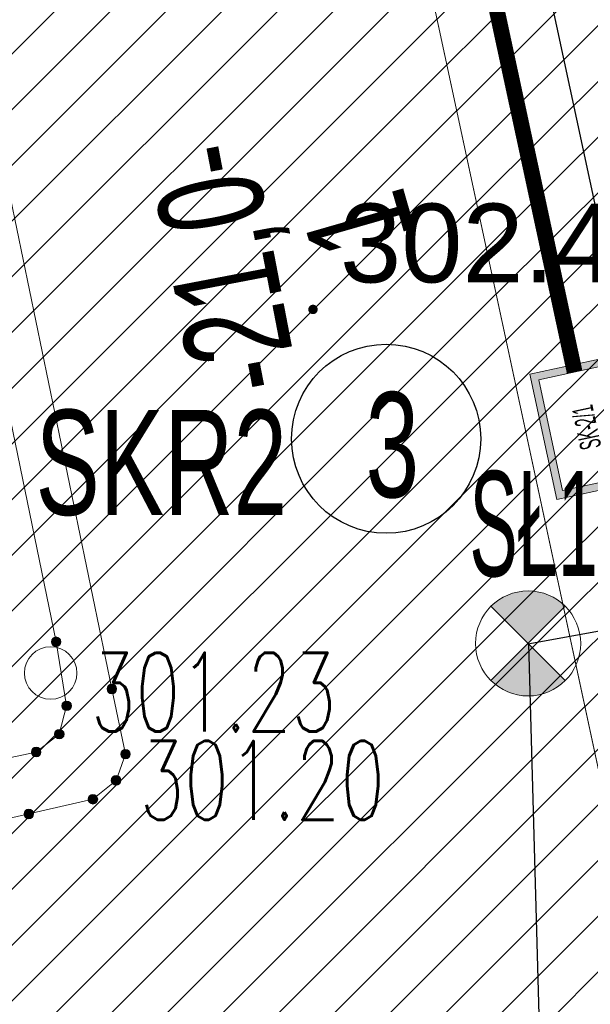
# Model space of a CAD drawing. Header units: metres. Extents: x 6567444 to 13135881, y 5574237 to 11149086.
# Tile 78 of 212: x 6567841.37 to 6567846.8, y 5574482.64 to 5574492.01. Entities that reach past the tile are written whole.
import ezdxf
from ezdxf.enums import TextEntityAlignment as Align

# ---------------------------------------------------------------- set-up
doc = ezdxf.new("R2010")
doc.units = ezdxf.units.M
for name, color, linetype, lineweight in [('_MDCP$0$GES_InneUrzadzeniaTowarzyszace_P', 7, 'Continuous', 18), ('_MDCP$0$GES_PrzewodCieplowniczy', 212, 'Continuous', 18), ('_MDCP$0$GES_Rzedna', 7, 'Continuous', 18), ('_MDCP$0$OTRN', 7, 'Continuous', 13), ('GE.I.6640.1.468.2024_MDCP_dodatkowe pomiary_12.03.2026$0$GES_InneUrzadzeniaTowarzyszace_P', 7, 'Continuous', 18), ('GE.I.6640.1.468.2024_MDCP_dodatkowe pomiary_12.03.2026$0$GES_PrzewodCieplowniczy', 212, 'Continuous', 18), ('GE.I.6640.1.468.2024_MDCP_dodatkowe pomiary_12.03.2026$0$GES_Rzedna', 7, 'Continuous', 18), ('GE.I.6640.1.468.2024_MDCP_dodatkowe pomiary_12.03.2026$0$OTRN', 7, 'Continuous', 13), ('PT-IE-001 PZT - instal. elektr XREFF$0$SEL_OPIS_legenda', 7, 'Continuous', 18), ('PT-IE-001 PZT - instal. elektr XREFF$0$SEL_sieci_oswietlenie_oprawy', 152, 'Continuous', 20), ('PT-IE-001 PZT - instal. elektr XREFF$0$SEN_kanalizacja_kablowa', 30, 'PT-IE-001 PZT - instal. elektr XREFF$0$SEN_t', 20), ('PT-IE-001 PZT - instal. elektr XREFF$0$SEN_kanalizacja_kablowa_studnie', 30, 'Continuous', 20), ('PT-IE-001 PZT - instal. elektr XREFF$0$SEN_studnia_kablowa_typ', 30, 'Continuous', 20)]:
    doc.layers.add(name, color=color, linetype=linetype, lineweight=lineweight)
for name, color, linetype in [('_MDCP$0$OTRN_O', 7, 'Continuous'), ('FORMA - Arch 01 - PZT 1 Strefy', 7, 'Continuous'), ('GE.I.6640.1.468.2024_MDCP_dodatkowe pomiary_12.03.2026$0$OTRN_O', 7, 'Continuous'), ('PT-IE-001 PZT - instal. elektr XREFF$0$SEL_atrybut_bloku1', 7, 'Continuous'), ('PT-IE-001 PZT - instal. elektr XREFF$0$SEL_atrybut_bloku2', 9, 'Continuous'), ('PT-IE-001 PZT - instal. elektr XREFF$0$SEN_atrybut_bloku1', 7, 'Continuous'), ('PT-IE-001 PZT - instal. elektr XREFF$0$SEN_atrybut_bloku2', 9, 'Continuous')]:
    doc.layers.add(name, color=color, linetype=linetype)
doc.layers.add('PT-IE-001 PZT - instal. elektr XREFF$0$SEL_sieci_kable_nN_oswietlenie', color=7, linetype='PT-IE-001 PZT - instal. elektr XREFF$0$SEL_eNN', lineweight=30, true_color=0xff7a7a)
doc.styles.add('_MDCP$0$BDOT', font='arial.ttf', dxfattribs={"width": 0.9})
doc.styles.add('_MDCP$0$STANDARD', font='simplex.shx')
doc.styles.add('GE.I.6640.1.468.2024_MDCP_dodatkowe pomiary_12.03.2026$0$BDOT', font='arial.ttf', dxfattribs={"width": 0.9})
doc.styles.add('GE.I.6640.1.468.2024_MDCP_dodatkowe pomiary_12.03.2026$0$STANDARD', font='simplex.shx')
doc.styles.add('PT-IE-001 PZT - instal. elektr XREFF$0$ARIAL', font='ARIALN.TTF', dxfattribs={"width": 0.8})
doc.styles.add('PT-IE-001 PZT - instal. elektr XREFF$0$ROMANS', font='ARIALN.TTF', dxfattribs={"width": 0.8})
doc.linetypes.add('PT-IE-001 PZT - instal. elektr XREFF$0$SEL_eNN', pattern='A,5,["eNN",PT-IE-001 PZT - instal. elektr XREFF$0$ARIAL,S=1,R=0,X=1.45,Y=0.25],5', length=10)
doc.linetypes.add('PT-IE-001 PZT - instal. elektr XREFF$0$SEN_t', pattern='A,5,["t",PT-IE-001 PZT - instal. elektr XREFF$0$ARIAL,S=1,R=0,X=2.1,Y=0.25],5', length=10)
pattern_1 = [(45, (0, 0), (-0.265165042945, 0.265165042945), [])]

# ---------------------------------------------------------------- blocks, each defined once
blk = doc.blocks.new('_MDCP$0$other_SUPW_O')
at = {"color": 0, "linetype": 'Continuous', "lineweight": 18}
blk.add_circle((0, 0), 0.5, dxfattribs=at)
blk = doc.blocks.new('_MDCP$0$other_SUPS01_02')
at = {"linetype": 'Continuous', "lineweight": 13}
blk.add_hatch(color=0, dxfattribs=at).paths.add_polyline_path([(0, -0.091, 1), (0, 0.091, 1)])
at = {"color": 0, "linetype": 'Continuous', "lineweight": 13}
blk.add_circle((0, 0), 0.0906, dxfattribs=at)
blk = doc.blocks.new('_MDCP$0$OTRN')
at = {"layer": '_MDCP$0$OTRN', "color": 0, "const_width": 0.09}
blk.add_lwpolyline([(-0.045, 0, 1), (0.045, 0, 1)], format="xyb", close=True, dxfattribs=at)
at = {"layer": '_MDCP$0$OTRN_O', "color": 0, "style": '_MDCP$0$BDOT'}
blk.add_attdef('RZEDNA', (0.514, 0.515), '', height=1.5, dxfattribs=at)
blk = doc.blocks.new('_MDCP')
at = {"layer": '_MDCP$0$GES_PrzewodCieplowniczy', "color": 212, "linetype": 'Continuous', "lineweight": 18}
for points in [[(6567836.27, 5574514.58), (6567838.64, 5574502.84), (6567840.62, 5574493.53), (6567842.25, 5574485.64), (6567842.38, 5574485.02), (6567842.29, 5574484.77), (6567842.07, 5574484.59), (6567841.46, 5574484.45), (6567839.96, 5574484.11), (6567839.36, 5574483.95), (6567839.11, 5574483.75), (6567839.04, 5574483.46), (6567839.18, 5574482.9), (6567841.9, 5574471.21), (6567844.63, 5574459.56), (6567847.51, 5574447.9)], [(6567846.8, 5574448.34), (6567843.76, 5574459.96), (6567841.1, 5574471.68), (6567838.52, 5574483.39), (6567838.38, 5574483.97), (6567838.49, 5574484.23), (6567838.66, 5574484.42), (6567839.3, 5574484.57), (6567840.97, 5574484.92), (6567841.53, 5574485.04), (6567841.75, 5574485.21), (6567841.82, 5574485.48), (6567841.72, 5574486.09), (6567840.21, 5574493.42), (6567838.21, 5574503.22)]]:
    blk.add_lwpolyline(points, dxfattribs=at)
at = {"layer": '_MDCP$0$GES_InneUrzadzeniaTowarzyszace_P', "linetype": 'Continuous', "xscale": 0.5, "yscale": 0.5, "zscale": 0.5}
blk.add_blockref('_MDCP$0$other_SUPW_O', (6567841.668, 5574485.792), dxfattribs=at)
at = {"layer": '_MDCP$0$GES_Rzedna', "color": 212, "linetype": 'Continuous', "xscale": 0.5, "yscale": 0.5, "zscale": 0.5}
for p in [(6567841.72, 5574486.09), (6567842.25, 5574485.64), (6567841.82, 5574485.48), (6567841.75, 5574485.21), (6567841.53, 5574485.04), (6567842.38, 5574485.02), (6567842.29, 5574484.77), (6567842.07, 5574484.59), (6567841.46, 5574484.45)]:
    blk.add_blockref('_MDCP$0$other_SUPS01_02', p, dxfattribs=at)
at = {"layer": '_MDCP$0$OTRN', "color": 14, "xscale": 0.5, "yscale": 0.5, "zscale": 0.5}
blk.add_blockref('_MDCP$0$OTRN', (6567844.164, 5574489.254, 302.373), dxfattribs=at).add_auto_attribs({'RZEDNA': '302.4'})
at = {"layer": '_MDCP$0$GES_Rzedna', "color": 212, "lineweight": 15, "style": '_MDCP$0$STANDARD', "width": 0.66}
for s, p in [('301.23', (6567842.0508, 5574485.6098)), ('301.20', (6567842.515, 5574484.77))]:
    blk.add_text(s, height=0.75, dxfattribs=at).set_placement(p, align=Align.MIDDLE_LEFT)
blk = doc.blocks.new('GE.I.6640.1.468.2024_MDCP_dodatkowe pomiary_12.03.2026$0$other_SUPW_O')
at = {"color": 0, "linetype": 'Continuous', "lineweight": 18}
blk.add_circle((0, 0), 0.5, dxfattribs=at)
blk = doc.blocks.new('GE.I.6640.1.468.2024_MDCP_dodatkowe pomiary_12.03.2026$0$other_SUPS01_02')
at = {"linetype": 'Continuous', "lineweight": 13}
blk.add_hatch(color=0, dxfattribs=at).paths.add_polyline_path([(0, -0.091, 1), (0, 0.091, 1)])
at = {"color": 0, "linetype": 'Continuous', "lineweight": 13}
blk.add_circle((0, 0), 0.0906, dxfattribs=at)
blk = doc.blocks.new('GE.I.6640.1.468.2024_MDCP_dodatkowe pomiary_12.03.2026$0$OTRN')
at = {"layer": 'GE.I.6640.1.468.2024_MDCP_dodatkowe pomiary_12.03.2026$0$OTRN', "color": 0, "const_width": 0.09}
blk.add_lwpolyline([(-0.045, 0, 1), (0.045, 0, 1)], format="xyb", close=True, dxfattribs=at)
at = {"layer": 'GE.I.6640.1.468.2024_MDCP_dodatkowe pomiary_12.03.2026$0$OTRN_O', "color": 0, "style": 'GE.I.6640.1.468.2024_MDCP_dodatkowe pomiary_12.03.2026$0$BDOT'}
blk.add_attdef('RZEDNA', (0.514, 0.515), '', height=1.5, dxfattribs=at)
blk = doc.blocks.new('GE.I.6640.1.468.2024_MDCP_dodatkowe pomiary_12.03.2026')
at = {"layer": 'GE.I.6640.1.468.2024_MDCP_dodatkowe pomiary_12.03.2026$0$GES_PrzewodCieplowniczy', "color": 212, "linetype": 'Continuous', "lineweight": 18}
for points in [[(6567836.27, 5574514.58), (6567838.64, 5574502.84), (6567840.62, 5574493.53), (6567842.25, 5574485.64), (6567842.38, 5574485.02), (6567842.29, 5574484.77), (6567842.07, 5574484.59), (6567841.46, 5574484.45), (6567839.96, 5574484.11), (6567839.36, 5574483.95), (6567839.11, 5574483.75), (6567839.04, 5574483.46), (6567839.18, 5574482.9), (6567841.9, 5574471.21), (6567844.63, 5574459.56), (6567847.51, 5574447.9)], [(6567846.8, 5574448.34), (6567843.76, 5574459.96), (6567841.1, 5574471.68), (6567838.52, 5574483.39), (6567838.38, 5574483.97), (6567838.49, 5574484.23), (6567838.66, 5574484.42), (6567839.3, 5574484.57), (6567840.97, 5574484.92), (6567841.53, 5574485.04), (6567841.75, 5574485.21), (6567841.82, 5574485.48), (6567841.72, 5574486.09), (6567840.21, 5574493.42), (6567838.21, 5574503.22)]]:
    blk.add_lwpolyline(points, dxfattribs=at)
at = {"layer": 'GE.I.6640.1.468.2024_MDCP_dodatkowe pomiary_12.03.2026$0$GES_InneUrzadzeniaTowarzyszace_P', "linetype": 'Continuous', "xscale": 0.5, "yscale": 0.5, "zscale": 0.5}
blk.add_blockref('GE.I.6640.1.468.2024_MDCP_dodatkowe pomiary_12.03.2026$0$other_SUPW_O', (6567841.668, 5574485.792), dxfattribs=at)
at = {"layer": 'GE.I.6640.1.468.2024_MDCP_dodatkowe pomiary_12.03.2026$0$GES_Rzedna', "color": 212, "linetype": 'Continuous', "xscale": 0.5, "yscale": 0.5, "zscale": 0.5}
for p in [(6567841.72, 5574486.09), (6567842.25, 5574485.64), (6567841.82, 5574485.48), (6567841.75, 5574485.21), (6567841.53, 5574485.04), (6567842.38, 5574485.02), (6567842.29, 5574484.77), (6567842.07, 5574484.59), (6567841.46, 5574484.45)]:
    blk.add_blockref('GE.I.6640.1.468.2024_MDCP_dodatkowe pomiary_12.03.2026$0$other_SUPS01_02', p, dxfattribs=at)
at = {"layer": 'GE.I.6640.1.468.2024_MDCP_dodatkowe pomiary_12.03.2026$0$OTRN', "color": 14, "xscale": 0.5, "yscale": 0.5, "zscale": 0.5}
blk.add_blockref('GE.I.6640.1.468.2024_MDCP_dodatkowe pomiary_12.03.2026$0$OTRN', (6567844.164, 5574489.254, 302.373), dxfattribs=at).add_auto_attribs({'RZEDNA': '302.4'})
at = {"layer": 'GE.I.6640.1.468.2024_MDCP_dodatkowe pomiary_12.03.2026$0$GES_Rzedna', "color": 212, "lineweight": 15, "style": 'GE.I.6640.1.468.2024_MDCP_dodatkowe pomiary_12.03.2026$0$STANDARD', "width": 0.66}
for s, p in [('301.23', (6567842.0508, 5574485.6098)), ('301.20', (6567842.515, 5574484.77))]:
    blk.add_text(s, height=0.75, dxfattribs=at).set_placement(p, align=Align.MIDDLE_LEFT)
blk = doc.blocks.new('PT-IE-001 PZT - instal. elektr XREFF$0$oprawa zewnetrzna parkowa')
for points in [[(0.3536, 0.3536, 0.414214), (-0.3536, 0.3536), (0, 0)], [(-0.3536, -0.3536, 0.414214), (0.3536, -0.3536), (0, 0)]]:
    blk.add_hatch(color=256).paths.add_polyline_path(points)
for p, q in [((-0.3536, -0.3536), (0.3536, 0.3536)), ((-0.3536, 0.3536), (0.3536, -0.3536))]:
    blk.add_line(p, q)
blk.add_circle((0, 0), 0.5)
at = {"layer": 'PT-IE-001 PZT - instal. elektr XREFF$0$SEL_atrybut_bloku1', "style": 'PT-IE-001 PZT - instal. elektr XREFF$0$ROMANS', "width": 0.6, "flags": 8}
blk.add_attdef('TYP', text='', height=1, dxfattribs=at).set_placement((0.0533, 0.641), align=Align.CENTER)
at = {"layer": 'PT-IE-001 PZT - instal. elektr XREFF$0$SEL_atrybut_bloku2', "style": 'PT-IE-001 PZT - instal. elektr XREFF$0$ROMANS', "width": 0.6, "flags": 8}
for tag, p in [('OPIS1', (-0.034, -1.403)), ('OPIS2', (-0.034, -2.2643))]:
    blk.add_attdef(tag, text='', height=0.75, dxfattribs=at).set_placement(p, align=Align.CENTER)
blk = doc.blocks.new('PT-IE-001 PZT - instal. elektr XREFF$0$studnia_SK2_1')
at = {"linetype": 'Continuous'}
h = blk.add_hatch(color=256, dxfattribs=at)
h.paths.add_polyline_path([(-0.61, 0.84), (-0.61, 0), (0.61, 0), (0.61, 0.84)])
h.paths.add_polyline_path([(0.54, 0.77), (0.54, 0.07), (-0.54, 0.07), (-0.54, 0.77)], flags=16)
for points in [[(-0.61, 0.84), (0.61, 0.84), (0.61, 0), (-0.61, 0)], [(-0.54, 0.77), (0.54, 0.77), (0.54, 0.07), (-0.54, 0.07)]]:
    blk.add_lwpolyline(points, close=True, dxfattribs=at)
at = {"linetype": 'Continuous', "flags": 128}
for points in [[(-0.61, 0.84), (0.61, 0.84), (0.61, 0), (-0.61, 0), (-0.61, 0.84)], [(-0.54, 0.77), (0.54, 0.77), (0.54, 0.07), (-0.54, 0.07), (-0.54, 0.77)]]:
    blk.add_lwpolyline(points, dxfattribs=at)
at = {"layer": 'PT-IE-001 PZT - instal. elektr XREFF$0$SEN_atrybut_bloku1', "style": 'PT-IE-001 PZT - instal. elektr XREFF$0$ROMANS', "width": 0.6, "flags": 8}
blk.add_attdef('TYP', text='', height=1, dxfattribs=at).set_placement((0, 0.94), align=Align.CENTER)
at = {"layer": 'PT-IE-001 PZT - instal. elektr XREFF$0$SEN_atrybut_bloku2', "style": 'PT-IE-001 PZT - instal. elektr XREFF$0$ROMANS', "width": 0.6, "flags": 8}
for tag, p in [('OPIS1', (0, -0.85)), ('OPIS2', (0, -1.7))]:
    blk.add_attdef(tag, text='', height=0.75, dxfattribs=at).set_placement(p, align=Align.CENTER)
at = {"layer": 'PT-IE-001 PZT - instal. elektr XREFF$0$SEN_studnia_kablowa_typ', "color": 0, "style": 'PT-IE-001 PZT - instal. elektr XREFF$0$ROMANS', "width": 0.6}
blk.add_text('SK-2/1', height=0.2, dxfattribs=at).set_placement((0, 0.42), align=Align.MIDDLE_CENTER)
blk = doc.blocks.new('PT-IE-001 PZT - instal. elektr XREFF')
at = {"layer": 'PT-IE-001 PZT - instal. elektr XREFF$0$SEL_OPIS_legenda', "lineweight": 30, "ltscale": 0.5}
blk.add_circle((6567844.8604, 5574488.0227), 0.9, dxfattribs=at)
at = {"layer": 'PT-IE-001 PZT - instal. elektr XREFF$0$SEL_sieci_kable_nN_oswietlenie', "ltscale": 0.5}
blk.add_line((6567846.214, 5574486.0711), (6567846.3726, 5574480.4013), dxfattribs=at)
at = {"layer": 'PT-IE-001 PZT - instal. elektr XREFF$0$SEL_sieci_kable_nN_oswietlenie', "ltscale": 0.8}
blk.add_lwpolyline([(6567894.5599, 5574480.3566), (6567894.5599, 5574480.3566), (6567883.0465, 5574477.9347), (6567882.9785, 5574471.6411), (6567852.7855, 5574465.2797), (6567852.079, 5574465.9163), (6567836.8968, 5574536.5572), (6567837.5774, 5574537.6425), (6567847.0423, 5574539.6746), (6567847.3984, 5574540.3431), (6567846.492, 5574544.5125), (6567846.8117, 5574544.8726), (6567847.6707, 5574545.0573)], dxfattribs=at)
at = {"layer": 'PT-IE-001 PZT - instal. elektr XREFF$0$SEL_sieci_kable_nN_oswietlenie', "ltscale": 0.5}
blk.add_lwpolyline([(6567846.2075, 5574486.0699), (6567847.5897, 5574486.3223)], dxfattribs=at)
at = {"layer": 'PT-IE-001 PZT - instal. elektr XREFF$0$SEN_kanalizacja_kablowa', "ltscale": 0.8, "const_width": 0.15}
blk.add_lwpolyline([(6567846.6539, 5574488.6583), (6567836.2167, 5574537.2208)], dxfattribs=at)
at = {"layer": 'PT-IE-001 PZT - instal. elektr XREFF$0$SEL_sieci_oswietlenie_oprawy'}
blk.add_blockref('PT-IE-001 PZT - instal. elektr XREFF$0$oprawa zewnetrzna parkowa', (6567846.2113, 5574486.0737), dxfattribs=at).add_auto_attribs({'TYP': 'SŁ1'})
at = {"layer": 'PT-IE-001 PZT - instal. elektr XREFF$0$SEN_kanalizacja_kablowa_studnie', "rotation": 102.1295861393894}
blk.add_blockref('PT-IE-001 PZT - instal. elektr XREFF$0$studnia_SK2_1', (6567847.178, 5574488.2186), dxfattribs=at)
at = {"layer": 'PT-IE-001 PZT - instal. elektr XREFF$0$SEL_OPIS_legenda', "lineweight": 30, "style": 'PT-IE-001 PZT - instal. elektr XREFF$0$ROMANS', "width": 0.8}
for s, rotation, p in [('-21,0-', 100.87538, (6567844.0299, 5574488.5585)), ('1', 106.07734, (6567845.1512, 5574489.9597))]:
    blk.add_text(s, height=1, rotation=rotation, dxfattribs=at).set_placement(p)
for s, p in [('3', (6567844.6649, 5574487.4657)), ('SKR2', (6567841.5243, 5574487.298))]:
    blk.add_text(s, height=1, dxfattribs=at).set_placement(p)

msp = doc.modelspace()

# ---------------------------------------------------------------- block references
at = {"layer": 'Defpoints'}
msp.add_blockref('GE.I.6640.1.468.2024_MDCP_dodatkowe pomiary_12.03.2026', (0, 0), dxfattribs=at)

# ---------------------------------------------------------------- next in the draw order: block references
msp.add_blockref('_MDCP', (0, 0))

# ---------------------------------------------------------------- next in the draw order: block references
msp.add_blockref('PT-IE-001 PZT - instal. elektr XREFF', (0, 0))

# ---------------------------------------------------------------- next in the draw order: hatches: boundary and pattern name
at = {"layer": 'FORMA - Arch 01 - PZT 1 Strefy', "linetype": 'Continuous', "lineweight": 0, "true_color": 0x577933}
h = msp.add_hatch(dxfattribs=at)
h.set_pattern_fill('ANSI31', color=77, scale=3, style=0)
h.set_pattern_definition(pattern_1)
h.paths.add_polyline_path([(6567829, 5574517.24), (6567842.3979, 5574471.1185), (6567844.1651, 5574471.6318), (6567846.9307, 5574462.1115), (6567846.9671, 5574484.4721), (6567835.7357, 5574536.73), (6567846.6423, 5574539.0741), (6567844.8637, 5574547.3496), (6567918.5713, 5574563.191), (6567935.6055, 5574483.9335), (6567930.9751, 5574476.7679), (6567931.2272, 5574475.5947), (6567933.5702, 5574476.0982, 0.216609), (6567938.8837, 5574480.0852), (6567921.55, 5574567.86), (6567849.2666, 5574550.953), (6567830.11, 5574546.47)])
at = {"layer": 'FORMA - Arch 01 - PZT 1 Strefy', "linetype": 'Continuous', "lineweight": 0, "true_color": 0x606060}
h = msp.add_hatch(dxfattribs=at)
h.set_pattern_fill('ANSI31', color=251, scale=3, style=0)
h.set_pattern_definition(pattern_1)
h.paths.add_polyline_path([(6567846.9734, 5574484.4427), (6567846.9307, 5574462.1115), (6567848.5307, 5574462.1089), (6567848.5551, 5574477.0835), (6567851.2613, 5574464.4919), (6567853.2166, 5574464.9122), (6567838.1113, 5574535.1949), (6567849.0179, 5574537.539), (6567847.2393, 5574545.8145), (6567909.1936, 5574559.1298), (6567910.9293, 5574559.5029), (6567916.7935, 5574560.7632), (6567918.5271, 5574552.6974), (6567922.6455, 5574533.535), (6567924.8435, 5574534.0074), (6567920.2838, 5574555.2229), (6567918.5713, 5574563.191), (6567844.8637, 5574547.3496), (6567846.6423, 5574539.0741), (6567835.7357, 5574536.73)])

# ---------------------------------------------------------------- next in the draw order: linework, layer by layer
at = {"layer": 'FORMA - Arch 01 - PZT 1 Strefy', "color": 9, "linetype": 'Continuous', "lineweight": 13}
msp.add_line((6567835.7357, 5574536.73), (6567846.9734, 5574484.4427), dxfattribs=at)
at = {"layer": 'FORMA - Arch 01 - PZT 1 Strefy', "color": 71, "linetype": 'Continuous', "lineweight": 13, "true_color": 0xaff266}
msp.add_line((6567846.9671, 5574484.4721), (6567835.7357, 5574536.73), dxfattribs=at)

doc.saveas('drawing.dxf')
